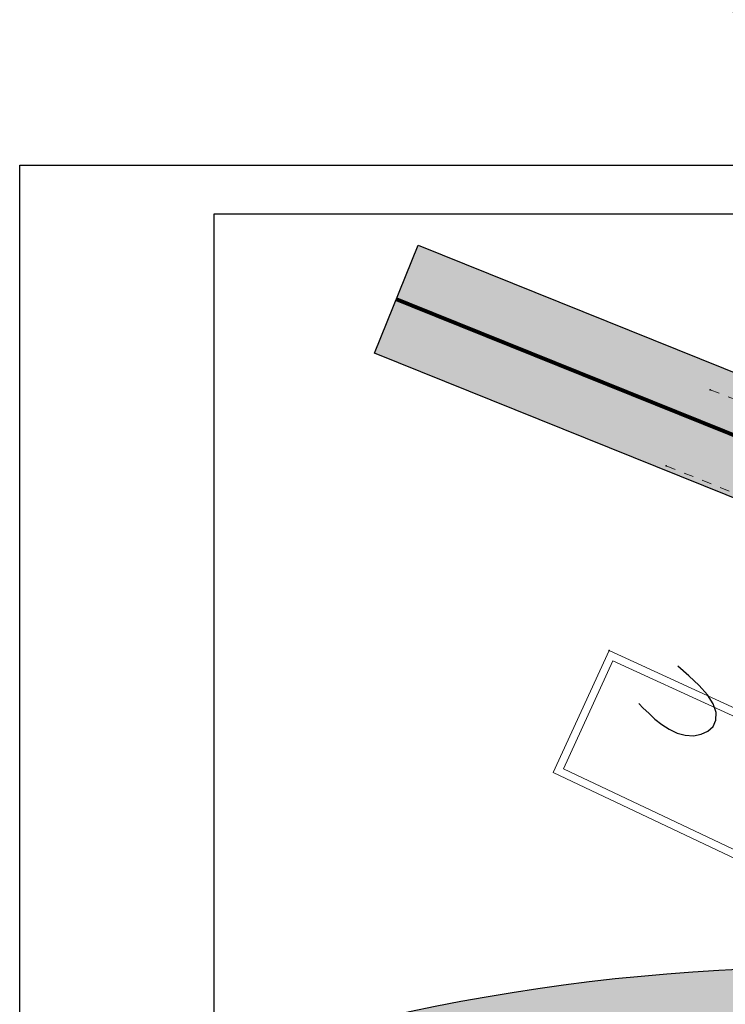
# Model space of a CAD drawing. Extents: x 4085 to 16488, y -65 to 12615.
# Tile 118 of 230: x 14952 to 15025, y 10716 to 10817. Entities that reach past the tile are written whole.
import ezdxf
from ezdxf.xclip import XClip

# ---------------------------------------------------------------- set-up
doc = ezdxf.new("R2010")
doc.units = 0
doc.header["$MEASUREMENT"] = 0
doc.header["$XCLIPFRAME"] = 0
for name, pattern in [('ACAD_ISO03W100', [30, 12, -18]), ('CONTI', [0]), ('STRIHSMALL', [1, 0.5, -0.5])]:
    doc.linetypes.add(name, pattern=pattern)
doc.layers.get('0').update_dxf_attribs({"color": 250, "linetype": 'CONTI'})
doc.layers.add('.', color=7, linetype='Continuous', lineweight=15)
doc.layers.add('0ZG - GOR-INCE', color=5, linetype='Continuous', lineweight=15)
doc.layers.add('GORIZDEFAULT', color=32, linetype='CONTI')
doc.layers.add('PI_TTDEFAULT', color=5, linetype='CONTI')

# ---------------------------------------------------------------- blocks, each defined once
blk = doc.blocks.new('DWQDWQDWQDW')
at = {"color": 253, "linetype": 'STRIHSMALL'}
for points, elevation in [([(16556.64248397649, 8978.338957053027), (16578.14530975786, 8969.359525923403), (16581.20083408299, 8970.80280944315), (16588.71758590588, 8978.506538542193), (16591.42206249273, 8981.278288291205)], -0.1449999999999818), ([(16554.28483647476, 8974.483620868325), (16576.40615039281, 8964.951766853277), (16623.02090019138, 8939.52994657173), (16681.32542997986, 8905.920565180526)], -0.3090000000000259)]:
    blk.add_lwpolyline(points, dxfattribs=dict(at, elevation=elevation))
at = {"color": 253, "linetype": 'Continuous', "elevation": 0.1050000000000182}
blk.add_lwpolyline([(16551.13927072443, 8965.062241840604), (16562.81199469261, 8959.370311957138), (16559.64394174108, 8953.063013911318), (16548.1148898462, 8958.853868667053), (16551.13927072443, 8965.062241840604)], dxfattribs=at)
blk.add_lwpolyline([(16551.32362549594, 8964.527323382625), (16562.27288651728, 8959.18817322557), (16559.46603615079, 8953.599995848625), (16548.6475508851, 8959.033944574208)], close=True, dxfattribs=at)
at = {"layer": 'GORIZDEFAULT', "color": 253}
blk.add_polyline3d([(16552.59938330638, 8962.300344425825, 0.04300000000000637), (16552.81738232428, 8962.057286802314, 0.04300000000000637), (16553.09633202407, 8961.77838347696, 0.04300000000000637), (16553.41185203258, 8961.477973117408, 0.04300000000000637), (16553.75641132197, 8961.185094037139, 0.04300000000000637), (16554.13215862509, 8960.931294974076, 0.04300000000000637), (16554.5365832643, 8960.7262566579, 0.04300000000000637), (16554.94996402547, 8960.606186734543, 0.04300000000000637), (16555.37230015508, 8960.571088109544, 0.04300000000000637), (16555.76702259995, 8960.642462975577, 0.04300000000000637), (16556.11979043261, 8960.795939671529, 0.04300000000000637), (16556.38937619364, 8961.031148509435, 0.04300000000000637), (16556.54422892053, 8961.350242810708, 0.04300000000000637), (16556.56750052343, 8961.738518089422, 0.04300000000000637), (16556.43015071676, 8962.188446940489, 0.04300000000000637), (16556.14473238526, 8962.651627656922, 0.04300000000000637), (16555.71841511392, 8963.140249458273, 0.04300000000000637), (16555.21178638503, 8963.659700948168, 0.04300000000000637), (16554.64707934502, 8964.164088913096, 0.04300000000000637)], dxfattribs=at)
at = {"layer": 'PI_TTDEFAULT', "color": 253}
for p in [(16556.64248397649, 8978.338957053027, -0.1449999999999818), (16554.28483647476, 8974.483620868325, -0.3090000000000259), (16551.13927072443, 8965.062241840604, 0.1050000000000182)]:
    blk.add_point(p, dxfattribs=at)
blk = doc.blocks.new('A$C10aa157c')
at = {"layer": '.', "linetype": 'Continuous', "lineweight": 30}
h = blk.add_hatch(color=250, dxfattribs=at)
h.dxf.hatch_style = 1
h.set_gradient(color1=(51, 51, 51), color2=(51, 51, 51), one_color=1, tint=0.2000000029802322)
h.paths.add_polyline_path([(126.3564412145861, 68.20969362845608), (126.3564412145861, 60.14543646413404), (119.190363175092, 53.78011422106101), (110.3653580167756, 45.94123759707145), (106.847521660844, 42.81649322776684), (94.26823584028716, 34.09151423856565), (81.49136426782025, 25.8405171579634), (68.1531967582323, 18.71887362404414), (54.41717788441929, 12.70042121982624), (39.59489175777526, 7.245631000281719), (31.13926828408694, 4.844249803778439), (16.35809187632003, -0.8275857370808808), (-9.85552003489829, -9.365117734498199), (-35.18806824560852, -13.55421015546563), (-54.19099913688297, -14.59647169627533), (-95.5330705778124, -13.00509478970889), (-121.5786835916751, -11.4494461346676), (-152.6168759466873, -8.83250263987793), (-167.191083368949, -6.334225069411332), (-181.4666888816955, -2.658901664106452), (-195.3861565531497, 1.845916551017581), (-209.283288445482, 7.147417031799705), (-222.8586848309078, 13.14382019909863), (-235.9913293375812, 20.1400053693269), (-249.2146866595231, 27.01673148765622), (-262.5300769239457, 33.8880007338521), (-275.0897990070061, 41.17238829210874), (-288.1342465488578, 48.80726432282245), (-301.1224152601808, 56.35420234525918), (-314.0463051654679, 63.27474337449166), (-326.7495747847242, 69.02075895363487), (-341.2934258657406, 74.8761134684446), (-369.0938269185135, 86.0685550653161), (-366.8530132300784, 91.63441115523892), (-339.0526121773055, 80.44196955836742), (-324.3917479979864, 74.53950556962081), (-311.3907699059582, 68.65882879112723), (-298.1981247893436, 61.59437354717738), (-285.1116180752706, 53.99029499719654), (-272.0692668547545, 46.35664593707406), (-259.6474788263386, 39.15225737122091), (-246.4547890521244, 32.34430644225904), (-233.1965844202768, 25.44945819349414), (-220.2324603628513, 18.54304932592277), (-207.0003452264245, 12.69827729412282), (-193.3918239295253, 7.506876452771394), (-179.793426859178, 3.105967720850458), (-165.9341270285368, -0.4621757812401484), (-151.8565753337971, -2.875317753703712), (-121.1477076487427, -5.464494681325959), (-95.23877946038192, -7.011979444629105), (-54.24000764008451, -8.590141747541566), (-35.84375756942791, -7.581155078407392), (-11.28211946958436, -3.519543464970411), (14.35296780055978, 4.829568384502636), (29.24111810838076, 10.54245196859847), (37.73652797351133, 12.955132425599), (52.17507667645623, 18.26870238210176), (65.53231555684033, 24.12119189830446), (78.44565693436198, 31.01600815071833), (90.93007085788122, 39.07814309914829), (103.1321093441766, 47.54146374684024), (106.3807575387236, 50.42709972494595), (115.20576269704, 58.26597634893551), (120.3564412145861, 62.84110494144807), (120.3564412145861, 68.20969362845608)])
at = {"layer": '.', "linetype": 'Continuous', "lineweight": 50}
h = blk.add_hatch(color=4, dxfattribs=at)
h.dxf.hatch_style = 1
h.set_gradient(color1=(0, 255, 255), color2=(0, 255, 255), one_color=1, tint=0.5)
edge = h.paths.add_edge_path()
edge.add_line((117.4324962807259, 25.8464246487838), (111.2859458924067, 22.04202636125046))
edge.add_line((111.2859458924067, 22.04202636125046), (90.49397812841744, 10.57433190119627))
edge.add_line((90.49397812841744, 10.57433190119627), (88.23807309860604, 9.587726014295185))
edge.add_line((88.23807309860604, 9.587726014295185), (6.163735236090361, -19.95635591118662))
edge.add_arc((-27.70549202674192, 74.13336427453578), 100.0000000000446, 270.3128248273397, 289.7972202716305, ccw=False)
edge.add_line((-27.15951241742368, -25.86514524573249), (-114.5854871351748, -26.34248035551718))
edge.add_line((-114.5854871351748, -26.34248035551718), (-131.8038967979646, -25.51755084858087))
edge.add_line((-131.8038967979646, -25.51755084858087), (-156.2513825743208, -23.98036590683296))
edge.add_line((-156.2513825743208, -23.98036590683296), (-183.7814535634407, -18.45982324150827))
edge.add_line((-183.7814535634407, -18.45982324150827), (-197.4729350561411, -14.02515858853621))
edge.add_line((-197.4729350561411, -14.02515858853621), (-226.9882538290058, -3.257921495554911))
edge.add_line((-226.9882538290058, -3.257921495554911), (-229.3201723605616, -2.22804471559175))
edge.add_line((-229.3201723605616, -2.22804471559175), (-266.0129081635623, 18.33381446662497))
edge.add_line((-266.0129081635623, 18.33381446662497), (-302.414357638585, 39.40997971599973))
edge.add_line((-302.414357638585, 39.40997971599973), (-311.2653128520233, 44.05475481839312))
edge.add_arc((-5824.953526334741, -31255.54911888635), 31781.53489632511, 80.00936784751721, 80.04077242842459)
edge.add_arc((-344.2962635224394, -73.22361097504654), 121.3386725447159, 82.48260712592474, 104.7849835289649)
edge.add_line((-375.2609654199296, 44.0975750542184), (-422.1471010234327, 28.59770207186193))
edge.add_line((-422.1471010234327, 28.59770207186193), (-424.8801888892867, 34.73041368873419))
edge.add_line((-424.8801888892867, 34.73041368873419), (-369.9069065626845, 51.63645814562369))
edge.add_arc((-345.3716680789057, -51.17261419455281), 105.6961838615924, 80.20076656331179, 103.42249696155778, ccw=False)
edge.add_line((-327.3825670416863, 52.98148090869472), (-309.305153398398, 49.80210033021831))
edge.add_line((-309.305153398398, 49.80210033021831), (-299.5158731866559, 44.66491412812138))
edge.add_line((-299.5158731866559, 44.66491412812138), (-263.0429987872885, 23.54739438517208))
edge.add_line((-263.0429987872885, 23.54739438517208), (-226.6355735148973, 3.145417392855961))
edge.add_line((-226.6355735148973, 3.145417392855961), (-224.7456836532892, 2.310759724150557))
edge.add_line((-224.7456836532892, 2.310759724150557), (-195.5197359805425, -8.350914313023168))
edge.add_line((-195.5197359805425, -8.350914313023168), (-182.2621487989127, -12.64504079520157))
edge.add_line((-182.2621487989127, -12.64504079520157), (-155.4697206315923, -18.01766561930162))
edge.add_line((-155.4697206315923, -18.01766561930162), (-131.4720545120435, -19.52656724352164))
edge.add_line((-131.4720545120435, -19.52656724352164), (-114.4582114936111, -20.34169601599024))
edge.add_line((-114.4582114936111, -20.34169601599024), (-27.19227119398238, -19.86523467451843))
edge.add_arc((-27.70549202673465, 74.13336427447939), 93.99999999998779, 270.3128248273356, 289.7972202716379)
edge.add_line((4.131581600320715, -14.31097270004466), (86.01742751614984, 15.16525827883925))
edge.add_line((86.01742751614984, 15.16525827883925), (87.83742534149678, 15.96122288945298))
edge.add_line((87.83742534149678, 15.96122288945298), (108.2562857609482, 27.2231320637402))
edge.add_line((108.2562857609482, 27.2231320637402), (115.2645194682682, 31.56086796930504))
edge.add_line((115.2645194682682, 31.56086796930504), (117.4324962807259, 25.8464246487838))
at = {"linetype": 'Continuous'}
blk.add_lwpolyline([(-373.7944340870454, 108.5221690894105), (-373.7944340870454, 37.87383067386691), (-338.7973859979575, -11.84971716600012), (-296.1668647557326, 12.1688909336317), (-278.1502265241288, 12.66864525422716), (-222.2923186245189, -17.35473897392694), (-192.3131233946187, -27.41567740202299), (-152.841873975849, -36.13979106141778), (-88.61392933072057, -37.22940865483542), (-24.38736609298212, -36.59652979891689), (-4.075459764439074, -35.34637554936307), (26.99026940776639, -25.76186857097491), (74.74103602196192, -7.278631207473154), (109.4043596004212, 7.298652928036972), (135.566190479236, 19.46775833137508), (110.1840137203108, 64.19822788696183), (9.488295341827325, 20.69822151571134), (-104.2532370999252, 13.96907995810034), (-207.6545405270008, 33.67587202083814), (-251.5703695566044, 64.2554686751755), (-301.8282399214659, 93.33502415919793), (-373.7944340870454, 108.5221690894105)], dxfattribs=at)
at = {"linetype": 'Continuous', "elevation": -1.620999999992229}
blk.add_lwpolyline([(-275.0897990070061, 41.17238829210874), (-288.1342465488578, 48.80726432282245), (-301.1224152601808, 56.35420234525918), (-314.0463051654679, 63.27474337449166), (-326.7495747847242, 69.02075895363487), (-341.2934258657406, 74.8761134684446), (-369.0938269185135, 86.0685550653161), (-366.8530132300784, 91.63441115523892), (-339.0526121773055, 80.44196955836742), (-324.3917479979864, 74.53950556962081), (-311.3907699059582, 68.65882879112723), (-298.1981247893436, 61.59437354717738), (-285.1116180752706, 53.99029499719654), (-272.0692668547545, 46.35664593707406)], dxfattribs=at)
at = {"color": 7, "linetype": 'ACAD_ISO03W100', "ltscale": 0.2, "true_color": 0xffffff, "const_width": 0.2, "elevation": -1.620999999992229}
blk.add_lwpolyline([(-367.9734200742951, 88.8514831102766), (-340.1730190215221, 77.6590415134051), (-325.5706613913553, 71.78013226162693), (-312.7185375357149, 65.96678608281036), (-299.6602700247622, 58.97428794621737), (-286.6229323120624, 51.39877966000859), (-273.5795329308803, 43.76451711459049), (-261.0887778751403, 36.5201290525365), (-247.8347378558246, 29.68051896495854), (-234.593956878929, 22.79473178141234), (-221.5455725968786, 15.84343476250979), (-208.1418168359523, 9.922847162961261), (-194.3889902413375, 4.676396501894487), (-180.6300578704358, 0.2235330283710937), (-166.5626051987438, -3.398200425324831), (-152.2367256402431, -5.853910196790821), (-121.3631956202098, -8.456970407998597), (-95.38592501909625, -10.00853711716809), (-54.21550338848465, -11.59330672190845), (-35.51591290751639, -10.56768261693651), (-10.56881975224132, -6.442330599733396)], dxfattribs=at)
at = {"linetype": 'Continuous', "lineweight": 30}
blk.add_lwpolyline([(-424.8801888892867, 34.73041368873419), (-369.9069065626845, 51.63645814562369, -0.1016720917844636), (-327.3825670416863, 52.98148090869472), (-309.305153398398, 49.80210033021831), (-299.5158731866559, 44.66491412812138), (-263.0429987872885, 23.54739438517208), (-226.6355735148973, 3.145417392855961), (-224.7456836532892, 2.310759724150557), (-195.5197359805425, -8.350914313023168), (-182.2621487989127, -12.64504079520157), (-155.4697206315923, -18.01766561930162), (-131.4720545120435, -19.52656724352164), (-114.4582114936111, -20.34169601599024), (-27.19227119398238, -19.86523467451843, 0.0852221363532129)], format="xyb", dxfattribs=at)
at = {"layer": '0ZG - GOR-INCE', "linetype": 'Continuous', "rotation": 1.343740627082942}
blk.add_blockref('DWQDWQDWQDW', (-16693.37190173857, -9279.936333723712, -1.219999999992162), dxfattribs=at)

msp = doc.modelspace()

# ---------------------------------------------------------------- block references
at = {"linetype": 'Continuous'}
ref = msp.add_blockref('A$C10aa157c', (15727.08899905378, 10610.84620519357, 2.267999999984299), dxfattribs=dict(at, xscale=2, yscale=2, zscale=2))
XClip(ref).set_block_clipping_path([(-373.7944340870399, 108.52216908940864), (-301.8282399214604, 93.33502415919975), (-251.57036955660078, 64.25546867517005), (-207.6545405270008, 33.67587202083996), (-104.25323709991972, 13.969079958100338), (9.488295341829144, 20.69822151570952), (110.18401372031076, 64.19822788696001), (135.5661904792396, 19.467758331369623), (74.7410360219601, -7.278631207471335), (26.99026940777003, -25.76186857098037), (-4.075459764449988, -35.34637554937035), (-88.61392933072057, -37.22940865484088), (-152.84187397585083, -36.1397910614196), (-192.31312339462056, -27.415677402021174), (-222.2923186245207, -17.35473897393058), (-278.15022652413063, 12.668645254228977), (-296.17026621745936, 12.384943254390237), (-338.7973859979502, -11.849717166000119), (-373.7944340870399, 37.873830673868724)])

# ---------------------------------------------------------------- next in the draw order: linework, layer by layer
at = {"color": 5, "linetype": 'Continuous'}
for points in [[(14952.40553679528, 10802.32350720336), (15996.03759558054, 10802.32350720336), (15996.03759558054, 10505.32350720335), (14952.40553679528, 10505.32350720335)], [(14972.40553679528, 10797.32350720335), (15991.03759558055, 10797.32350720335), (15991.03759558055, 10510.32350720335), (14972.40553679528, 10510.32350720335)]]:
    msp.add_lwpolyline(points, close=True, dxfattribs=at)

doc.saveas('drawing.dxf')
